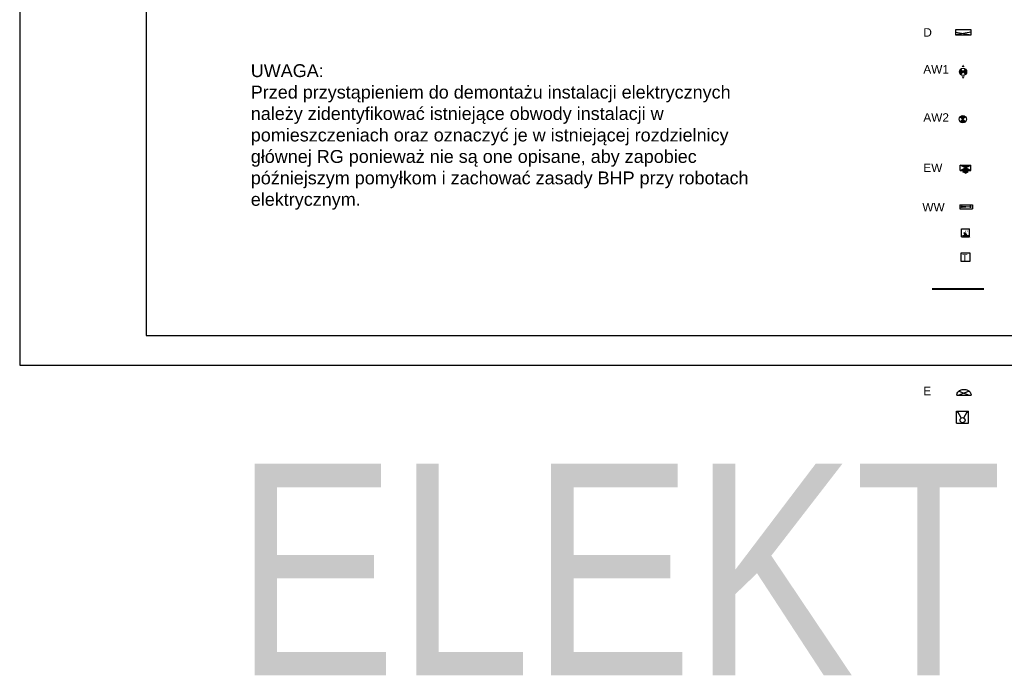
# Model space of a CAD drawing. Header units: millimetres. Extents: x 19325 to 32410, y -4876 to 2807.
# Tile 1 of 72: x 19325 to 21651, y -4868 to -3318. Entities that reach past the tile are written whole.
import ezdxf
from ezdxf.enums import TextEntityAlignment as Align

# ---------------------------------------------------------------- set-up
doc = ezdxf.new("R2010")
doc.units = ezdxf.units.MM
for name, color, linetype, lineweight in [('2E_INSTA', 40, 'Continuous', 30), ('2E_OSW-BEZP', 40, 'Continuous', 30), ('2E_OSWIETL', 40, 'Continuous', 30), ('2E_URZADZENIE', 40, 'Continuous', 30), ('AMATECH_OPRAWY AWARYJNE', 4, 'Continuous', 30)]:
    doc.layers.add(name, color=color, linetype=linetype, lineweight=lineweight)
for name, color, linetype in [('A-wymiary', 55, 'Continuous'), ('A_SC_MUROWANA_DZIAŁOWA', 42, 'Continuous'), ('A_scianazew', 42, 'Continuous'), ('A_wymiary', 55, 'Continuous'), ('O_tabelka', 3, 'Continuous')]:
    doc.layers.add(name, color=color, linetype=linetype)
doc.styles.add('ARIAL', font='arial.ttf', dxfattribs={"width": 0.8})
doc.styles.add('Opisowy', font='arial.ttf', dxfattribs={"width": 0.8})
doc.styles.add('PITSIMP8', font='pitsimp8')
doc.styles.add('TAB_01', font='arial.ttf')

# ---------------------------------------------------------------- blocks, each defined once
blk = doc.blocks.new('2DEL_501')
for p, q in [((-0.397, 0.609), (-0.354, 0.707)), ((-0.354, 0.707), (-0.304, 0.793)), ((0.354, 0.707), (-0.354, 0)), ((-0.354, 0.707), (0.354, 0)), ((-0.304, 0.793), (-0.25, 0.866)), ((-0.25, 0.866), (-0.191, 0.924)), ((-0.191, 0.924), (-0.129, 0.966)), ((-0.129, 0.966), (-0.065, 0.991)), ((-0.065, 0.991), (0, 1)), ((0, 1), (0.065, 0.991)), ((0.065, 0.991), (0.129, 0.966)), ((0.129, 0.966), (0.191, 0.924)), ((0.191, 0.924), (0.25, 0.866)), ((0.25, 0.866), (0.304, 0.793)), ((0.304, 0.793), (0.354, 0.707)), ((0.354, 0.707), (0.397, 0.609)), ((-0.5, 0), (-0.496, 0.131)), ((-0.5, 0), (0.5, 0)), ((-0.496, 0.131), (-0.483, 0.259)), ((-0.483, 0.259), (-0.462, 0.383)), ((-0.462, 0.383), (-0.433, 0.5)), ((-0.433, 0.5), (-0.397, 0.609)), ((0.397, 0.609), (0.433, 0.5)), ((0.433, 0.5), (0.462, 0.383)), ((0.462, 0.383), (0.483, 0.259)), ((0.483, 0.259), (0.496, 0.131)), ((0.496, 0.131), (0.5, 0))]:
    blk.add_line(p, q)
at = {"linetype": 'ByBlock', "style": 'PITSIMP8', "flags": 9}
for tag, p in [('SPANNUNG/FREQUENZ', (-0.219, 0.309)), ('VOLUMENSTROM', (-0.219, 0.469)), ('RAUM/GRUPPE', (-0.219, 0.589)), ('DRUCK/-STUFE', (-0.219, 0.449)), ('BEZEICHNUNG', (-0.219, 0.609)), ('TEMPERATUR', (-0.219, 0.369)), ('POS.NR.G-LV', (-0.219, 0.569)), ('ANSCHLUSS', (-0.219, 0.429)), ('SCHUTZART', (-0.219, 0.329)), ('DREHZAHL', (-0.219, 0.349)), ('KENNUNG', (-0.219, 0.509)), ('LEISTUNG', (-0.219, 0.489)), ('FABRIKAT', (-0.219, 0.549)), ('GROESSE', (-0.219, 0.409)), ('GEWICHT', (-0.219, 0.289)), ('FREI', (-0.219, 0.269)), ('FREI', (-0.219, 0.249)), ('FREI', (-0.219, 0.229)), ('TYP', (-0.219, 0.529)), ('DN', (-0.219, 0.389))]:
    blk.add_attdef(tag, text='', height=0.01, dxfattribs=at).set_placement(p, align=Align.MIDDLE)
blk = doc.blocks.new('2DEL_749')
for p, q in [((-0.5, 1), (-0.5, 0)), ((-0.5, 1), (0.5, 1)), ((0.5, 1), (0.5, 0)), ((-0.5, 0), (0.495, 0)), ((0.301, 0.398), (-0.301, 0.602)), ((-0.301, 0.398), (0.301, 0.602))]:
    blk.add_line(p, q)
for centre, start, end in [((-0.301, 0.5), 90, 270), ((0.301, 0.5), 270, 90)]:
    blk.add_arc(centre, 0.102, start, end)
at = {"linetype": 'ByBlock', "style": 'PITSIMP8', "flags": 9}
for tag, p in [('RAUM/GRUPPE', (-0.263, 0.841)), ('BEZEICHNUNG', (-0.263, 0.861)), ('POS.NR.G-LV', (-0.263, 0.821)), ('FABRIKAT', (-0.263, 0.801)), ('TYP', (-0.263, 0.781)), ('SPANNUNG/FREQUENZ', (-0.263, 0.561)), ('VOLUMENSTROM', (-0.263, 0.721)), ('DRUCK/-STUFE', (-0.263, 0.701)), ('TEMPERATUR', (-0.263, 0.621)), ('ANSCHLUSS', (-0.263, 0.681)), ('SCHUTZART', (-0.263, 0.581)), ('DREHZAHL', (-0.263, 0.601)), ('KENNUNG', (-0.263, 0.761)), ('LEISTUNG', (-0.263, 0.741)), ('GROESSE', (-0.263, 0.661)), ('GEWICHT', (-0.263, 0.541)), ('FREI', (-0.263, 0.521)), ('FREI', (-0.263, 0.501)), ('FREI', (-0.263, 0.481)), ('DN', (-0.263, 0.641))]:
    blk.add_attdef(tag, text='', height=0.01, dxfattribs=at).set_placement(p, align=Align.MIDDLE)
blk = doc.blocks.new('2DEL_506')
for p, q in [((0.5, 1), (-0.5, 1)), ((-0.5, 0.5), (0.5, 1)), ((0.5, 0.5), (-0.5, 1)), ((-0.5, 1), (-0.5, 0)), ((0.5, 0), (0.5, 1)), ((-0.5, 0), (0.5, 0))]:
    blk.add_line(p, q)
at = {"linetype": 'ByBlock', "style": 'PITSIMP8', "flags": 9}
for tag, p in [('SPANNUNG/FREQUENZ', (-0.219, 0.309)), ('VOLUMENSTROM', (-0.219, 0.469)), ('RAUM/GRUPPE', (-0.219, 0.589)), ('DRUCK/-STUFE', (-0.219, 0.449)), ('BEZEICHNUNG', (-0.219, 0.609)), ('TEMPERATUR', (-0.219, 0.369)), ('POS.NR.G-LV', (-0.219, 0.569)), ('ANSCHLUSS', (-0.219, 0.429)), ('SCHUTZART', (-0.219, 0.329)), ('DREHZAHL', (-0.219, 0.349)), ('KENNUNG', (-0.219, 0.509)), ('LEISTUNG', (-0.219, 0.489)), ('FABRIKAT', (-0.219, 0.549)), ('GROESSE', (-0.219, 0.409)), ('GEWICHT', (-0.219, 0.289)), ('FREI', (-0.219, 0.269)), ('FREI', (-0.219, 0.249)), ('FREI', (-0.219, 0.229)), ('TYP', (-0.219, 0.529)), ('DN', (-0.219, 0.389))]:
    blk.add_attdef(tag, text='', height=0.01, dxfattribs=at).set_placement(p, align=Align.MIDDLE)
blk = doc.blocks.new('2DEL_847')
blk.add_lwpolyline([(-1.25, 1.25), (1.25, 1.25), (1.25, -1.25), (-1.25, -1.25)], close=True)
at = {"linetype": 'ByBlock', "style": 'PITSIMP8', "flags": 9}
for tag, p in [('SPANNUNG/FREQUENZ', (0.52, 0.65)), ('VOLUMENSTROM', (0.52, 0.81)), ('BEZEICHNUNG', (0.52, 0.95)), ('RAUM/GRUPPE', (0.52, 0.93)), ('DRUCK/-STUFE', (0.52, 0.79)), ('POS.NR.G-LV', (0.52, 0.91)), ('ANSCHLUSS', (0.52, 0.77)), ('TEMPERATUR', (0.52, 0.71)), ('DREHZAHL', (0.52, 0.69)), ('SCHUTZART', (0.52, 0.67)), ('FABRIKAT', (0.52, 0.89)), ('KENNUNG', (0.52, 0.85)), ('LEISTUNG', (0.52, 0.83)), ('GROESSE', (0.52, 0.75)), ('GEWICHT', (0.52, 0.63)), ('TYP', (0.52, 0.87)), ('DN', (0.52, 0.73)), ('FREI', (0.52, 0.61)), ('FREI', (0.52, 0.59)), ('FREI', (0.52, 0.57))]:
    blk.add_attdef(tag, text='', height=0.01, dxfattribs=at).set_placement(p, align=Align.MIDDLE)
blk = doc.blocks.new('2DEL_757')
for p, q in [((-1.25, -1.25), (-1.25, 1.25)), ((-1.25, 1.25), (1.25, 1.25)), ((1.25, -1.25), (1.25, 1.25)), ((-1.25, -1.25), (1.25, -1.25)), ((-1, -0.81), (-0.55, -0.81)), ((0.5, -0.81), (0.99, -0.81))]:
    blk.add_line(p, q)
at = {"color": 0}
for p, q in [((-0.15, -0.52), (-0.45, -0.01)), ((-0.09, -0.48), (-0.36, -0.01)), ((-0.15, -0.52), (-0.19, -0.54)), ((-0.11, -0.67), (-0.19, -0.54)), ((0.16, -0.52), (-0.14, -0.01)), ((-0.06, -0.46), (-0.09, -0.48)), ((0.06, -0.67), (-0.06, -0.46)), ((0.22, -0.48), (-0.05, -0.01)), ((0.16, -0.52), (0.12, -0.54)), ((0.2, -0.67), (0.12, -0.54)), ((0.25, -0.46), (0.22, -0.48)), ((0.37, -0.67), (0.25, -0.46))]:
    blk.add_line(p, q, dxfattribs=at)
blk.add_lwpolyline([(-0.55, -0.96), (-0.55, -0.67), (0.5, -0.67), (0.5, -0.96)], close=True)
for points in [[(-0.15, -0.52), (-0.09, -0.48), (-0.45, -0.01), (-0.36, -0.01)], [(-0.11, -0.67), (0.06, -0.67), (-0.19, -0.54), (-0.06, -0.46)], [(0.16, -0.52), (0.22, -0.48), (-0.14, -0.01), (-0.05, -0.01)], [(0.2, -0.67), (0.37, -0.67), (0.12, -0.54), (0.25, -0.46)]]:
    blk.add_solid(points, dxfattribs=at)
at = {"linetype": 'ByBlock', "style": 'PITSIMP8'}
blk.add_attdef('LX<', text='', height=0.75, dxfattribs=at).set_placement((0, 0.59), align=Align.MIDDLE)
at = {"linetype": 'ByBlock', "style": 'PITSIMP8', "flags": 9}
for tag, p in [('SPANNUNG/FREQUENZ', (-1.23, -1.18)), ('VOLUMENSTROM', (-1.23, -1.02)), ('BEZEICHNUNG', (-1.23, -0.88)), ('RAUM/GRUPPE', (-1.23, -0.9)), ('DRUCK/-STUFE', (-1.23, -1.04)), ('TEMPERATUR', (-1.23, -1.12)), ('POS.NR.G-LV', (-1.23, -0.92)), ('KENNUNG', (-1.23, -0.98)), ('LEISTUNG', (-1.23, -1)), ('ANSCHLUSS', (-1.23, -1.06)), ('DREHZAHL', (-1.23, -1.14)), ('SCHUTZART', (-1.23, -1.16)), ('FABRIKAT', (-1.23, -0.94)), ('GROESSE', (-1.23, -1.08)), ('GEWICHT', (-1.23, -1.2)), ('TYP', (-1.23, -0.96)), ('FREI', (-1.23, -1.22)), ('FREI', (-1.23, -1.24)), ('FREI', (-1.23, -1.26)), ('DN', (-1.23, -1.1))]:
    blk.add_attdef(tag, text='', height=0.01, dxfattribs=at).set_placement(p, align=Align.MIDDLE)
blk = doc.blocks.new('2DEL_520')
for p, q in [((0.5, -0.5), (-0.5, 0.5)), ((-0.5, -0.5), (0.5, 0.5)), ((-0.5, 0.5), (0.5, 0.5)), ((-0.5, -0.5), (-0.5, 0.5)), ((0.5, -0.5), (0.5, 0.5)), ((-0.498, -0.5), (0.5, -0.5)), ((0, -1), (-0.25, -0.75)), ((-0.25, -0.75), (0.25, -0.75)), ((0, -1), (0.25, -0.75))]:
    blk.add_line(p, q)
for points in [[(-0.5, 0.5), (0, 0), (0.5, 0.5)], [(-0.5, -0.5), (0, 0), (0.5, -0.5)], [(0.25, -0.75), (-0.25, -0.75), (0, -1)]]:
    blk.add_solid(points)
at = {"linetype": 'ByBlock', "style": 'PITSIMP8', "flags": 9}
for tag, p in [('VOLUMENSTROM', (-0.513, 0.067)), ('DRUCK/-STUFE', (-0.513, 0.047)), ('BEZEICHNUNG', (-0.513, 0.207)), ('RAUM/GRUPPE', (-0.513, 0.187)), ('POS.NR.G-LV', (-0.513, 0.167)), ('ANSCHLUSS', (-0.513, 0.027)), ('KENNUNG', (-0.513, 0.107)), ('LEISTUNG', (-0.513, 0.087)), ('FABRIKAT', (-0.513, 0.147)), ('GROESSE', (-0.513, 0.007)), ('TYP', (-0.513, 0.127)), ('SPANNUNG/FREQUENZ', (-0.513, -0.093)), ('TEMPERATUR', (-0.513, -0.033)), ('SCHUTZART', (-0.513, -0.073)), ('DREHZAHL', (-0.513, -0.053)), ('GEWICHT', (-0.513, -0.113)), ('FREI', (-0.513, -0.133)), ('FREI', (-0.513, -0.153)), ('FREI', (-0.513, -0.173)), ('DN', (-0.513, -0.013))]:
    blk.add_attdef(tag, text='', height=0.01, dxfattribs=at).set_placement(p, align=Align.MIDDLE)
blk = doc.blocks.new('2DEL_805')
for p, q in [((-1.43, -1.43), (-1.43, 1.43)), ((-1.43, 1.43), (1.43, 1.43)), ((-1.15, 1.24), (-1.41, 0.99)), ((-0.3, -0.18), (-1.15, 1.24)), ((0.27, -0.17), (1.11, 1.24)), ((1.11, 1.24), (1.39, 1.01)), ((1.43, -1.43), (1.43, 1.43)), ((-1.43, -1.43), (1.43, -1.43))]:
    blk.add_line(p, q)
blk.add_circle((-0.01, -0.71), 0.6)
at = {"linetype": 'ByBlock', "style": 'PITSIMP8', "flags": 9}
for tag, p in [('SPANNUNG/FREQUENZ', (0.02, -0.82)), ('VOLUMENSTROM', (0.02, -0.66)), ('BEZEICHNUNG', (0.02, -0.52)), ('RAUM/GRUPPE', (0.02, -0.54)), ('DRUCK/-STUFE', (0.02, -0.68)), ('POS.NR.G-LV', (0.02, -0.56)), ('ANSCHLUSS', (0.02, -0.7)), ('TEMPERATUR', (0.02, -0.76)), ('SCHUTZART', (0.02, -0.8)), ('FABRIKAT', (0.02, -0.58)), ('KENNUNG', (0.02, -0.62)), ('LEISTUNG', (0.02, -0.64)), ('GROESSE', (0.02, -0.72)), ('DREHZAHL', (0.02, -0.78)), ('GEWICHT', (0.02, -0.84)), ('TYP', (0.02, -0.6)), ('DN', (0.02, -0.74)), ('FREI', (0.02, -0.86)), ('FREI', (0.02, -0.88)), ('FREI', (0.02, -0.9))]:
    blk.add_attdef(tag, text='', height=0.01, dxfattribs=at).set_placement(p, align=Align.MIDDLE)
blk = doc.blocks.new('2DEL_495')
for p, q in [((0.35, 0.35), (-0.35, -0.35)), ((-0.35, 0.35), (0.35, -0.35))]:
    blk.add_line(p, q)
blk.add_circle((0, 0), 0.5)
at = {"linetype": 'ByBlock', "style": 'PITSIMP8', "flags": 9}
for tag, p in [('SPANNUNG/FREQUENZ', (-0.22, 0.14)), ('VOLUMENSTROM', (-0.22, 0.3)), ('BEZEICHNUNG', (-0.22, 0.44)), ('RAUM/GRUPPE', (-0.22, 0.42)), ('POS.NR.G-LV', (-0.22, 0.4)), ('DRUCK/-STUFE', (-0.22, 0.28)), ('ANSCHLUSS', (-0.22, 0.26)), ('TEMPERATUR', (-0.22, 0.2)), ('SCHUTZART', (-0.22, 0.16)), ('FABRIKAT', (-0.22, 0.38)), ('KENNUNG', (-0.22, 0.34)), ('LEISTUNG', (-0.22, 0.32)), ('GROESSE', (-0.22, 0.24)), ('DREHZAHL', (-0.22, 0.18)), ('GEWICHT', (-0.22, 0.12)), ('TYP', (-0.22, 0.36)), ('FREI', (-0.22, 0.1)), ('FREI', (-0.22, 0.08)), ('FREI', (-0.22, 0.06)), ('DN', (-0.22, 0.22))]:
    blk.add_attdef(tag, text='', height=0.01, dxfattribs=at).set_placement(p, align=Align.MIDDLE)
blk = doc.blocks.new('2DEL_066')
for p, q in [((0.25, 0.25), (-0.25, -0.25)), ((-0.25, 0.25), (0.25, 0.25)), ((0.25, -0.25), (-0.25, 0.25)), ((0.25, -0.25), (-0.25, 0.25)), ((-0.25, -0.25), (0.25, 0.25)), ((-0.25, -0.25), (0.25, -0.25))]:
    blk.add_line(p, q)
for points in [[(0.25, 0.25), (0, 0), (-0.25, 0.25)], [(-0.25, -0.25), (0, 0), (0.25, -0.25)]]:
    blk.add_solid(points)
at = {"linetype": 'ByBlock', "style": 'PITSIMP8', "flags": 9}
for tag, p in [('VOLUMENSTROM', (-0.262, 0.021)), ('RAUM/GRUPPE', (-0.262, 0.141)), ('DRUCK/-STUFE', (-0.262, 0.001)), ('BEZEICHNUNG', (-0.262, 0.161)), ('POS.NR.G-LV', (-0.262, 0.121)), ('KENNUNG', (-0.262, 0.061)), ('LEISTUNG', (-0.262, 0.041)), ('FABRIKAT', (-0.262, 0.101)), ('TYP', (-0.262, 0.081)), ('SPANNUNG/FREQUENZ', (-0.262, -0.139)), ('TEMPERATUR', (-0.262, -0.079)), ('ANSCHLUSS', (-0.262, -0.019)), ('SCHUTZART', (-0.262, -0.119)), ('DREHZAHL', (-0.262, -0.099)), ('GROESSE', (-0.262, -0.039)), ('GEWICHT', (-0.262, -0.159)), ('FREI', (-0.262, -0.179)), ('FREI', (-0.262, -0.199)), ('FREI', (-0.262, -0.219)), ('DN', (-0.262, -0.059))]:
    blk.add_attdef(tag, text='', height=0.01, dxfattribs=at).set_placement(p, align=Align.MIDDLE)
blk = doc.blocks.new('AW1')
at = {"layer": '2E_OSW-BEZP', "xscale": 25, "yscale": 25, "zscale": 25}
blk.add_blockref('2DEL_066', (59966.6, -882.4), dxfattribs=at)
at = {"layer": '2E_OSWIETL', "xscale": 17, "yscale": 17, "zscale": 17}
blk.add_blockref('2DEL_495', (59966.6, -882.4), dxfattribs=at)
blk = doc.blocks.new('AW2')
at = {"layer": '2E_OSW-BEZP'}
for points in [[(59955.6, -965), (59949.4, -961.5), (59955.6, -957.4)], [(59977.3, -957.4), (59983.5, -961.5), (59977.3, -965)]]:
    blk.add_solid(points, dxfattribs=at)
at = {"layer": 'A-wymiary', "lineweight": -3}
blk.add_blockref('AW1', (0, -79.2), dxfattribs=at)

msp = doc.modelspace()

# ---------------------------------------------------------------- linework, layer by layer
for points in [[(19325.1, -4134.6), (23523.3, -4134.6), (23523.3, -1164.6), (19325.1, -1164.6)], [(19623.8, -4064.6), (23453.3, -4064.6), (23453.3, -1234.6), (19623.8, -1234.6)]]:
    msp.add_lwpolyline(points, close=True)
at = {"layer": 'A_SC_MUROWANA_DZIAŁOWA', "color": 2, "lineweight": 40}
msp.add_line((21480.7, -3953.9), (21603.1, -3953.9), dxfattribs=at)
at = {"layer": 'A_scianazew'}
msp.add_line((21570.5, -3833.4), (21570.5, -3833.4), dxfattribs=at)

# ---------------------------------------------------------------- block references
at = {"layer": '2E_INSTA', "xscale": 7.5, "yscale": 7.5, "zscale": 7.5}
msp.add_blockref('2DEL_757', (21559.8, -3821.9), dxfattribs=at).add_auto_attribs({'LX<': 'Lx<'})
at = {"layer": '2E_INSTA'}
for name, p, xscale, yscale, zscale in [('2DEL_847', (21559.5, -3879.1), 8, 8, 8), ('2DEL_805', (21552.7, -4257.3), 10, 10, 10)]:
    msp.add_blockref(name, p, dxfattribs=dict(at, xscale=xscale, yscale=yscale, zscale=zscale))
at = {"layer": '2E_OSW-BEZP', "xscale": 25, "yscale": 12.5, "zscale": 25}
msp.add_blockref('2DEL_520', (21559.7, -3668.2), dxfattribs=at)
at = {"layer": '2E_OSWIETL', "xscale": 37, "yscale": 12, "zscale": 37, "rotation": 180}
msp.add_blockref('2DEL_506', (21554.1, -3341.5), dxfattribs=at)
at = {"layer": '2E_OSWIETL', "xscale": 34, "yscale": 14, "zscale": 34}
msp.add_blockref('2DEL_501', (21555.9, -4205.6, -0.3), dxfattribs=at)
at = {"layer": '2E_URZADZENIE', "xscale": 30, "yscale": 10, "zscale": 30}
msp.add_blockref('2DEL_749', (21560.9, -3765.2), dxfattribs=at)
at = {"layer": 'A-wymiary', "lineweight": -3, "rotation": 270}
msp.add_blockref('AW2', (22515.3, 56525.7), dxfattribs=at)
at = {"layer": 'A-wymiary', "lineweight": -3}
msp.add_blockref('AW1', (-38413.4, -2670.6), dxfattribs=at)

# ---------------------------------------------------------------- texts
at = {"layer": 'A_wymiary', "color": 0, "insert": (19871, -3423), "char_height": 30.42, "width": 1190.694, "attachment_point": 1, "style": 'TAB_01'}
msp.add_mtext('\\pxi-3,l3,b1,a0.25;UWAGA:\\P\\pi0,l0,b0.25;Przed przystąpieniem do demontażu instalacji elektrycznych należy zidentyfikować istniejące obwody instalacji w pomieszczeniach oraz oznaczyć je w istniejącej rozdzielnicy głównej RG ponieważ nie są one opisane, aby zapobiec późniejszym pomyłkom i zachować zasady BHP przy robotach elektrycznym.', dxfattribs=at)
at = {"layer": 'AMATECH_OPRAWY AWARYJNE', "linetype": 'ByBlock', "style": 'Opisowy'}
for s, height, p in [('D', 20, (21459.9, -3357.8, 0)), ('AW1 ', 20, (21459.9, -3445.1, 0)), ('AW2 ', 20, (21459.9, -3558.9, 0)), ('EW ', 20, (21459.9, -3677.9, 0)), ('WW', 20, (21457.6, -3770.9, 0)), ('T', 15, (21551.5, -3887.1, 0)), ('E', 20, (21459.9, -4205.6, 0))]:
    msp.add_text(s, height=height, dxfattribs=at).set_placement(p)
at = {"layer": 'O_tabelka', "color": 0, "ltscale": 10, "insert": (19832.9, -4617.6), "char_height": 500, "width": 4126.297, "attachment_point": 4, "style": 'ARIAL'}
msp.add_mtext('{\\fArial Narrow|b0|i0|c238|p34;\\W1;ELEKTRYKA}', dxfattribs=at)

doc.saveas('drawing.dxf')
